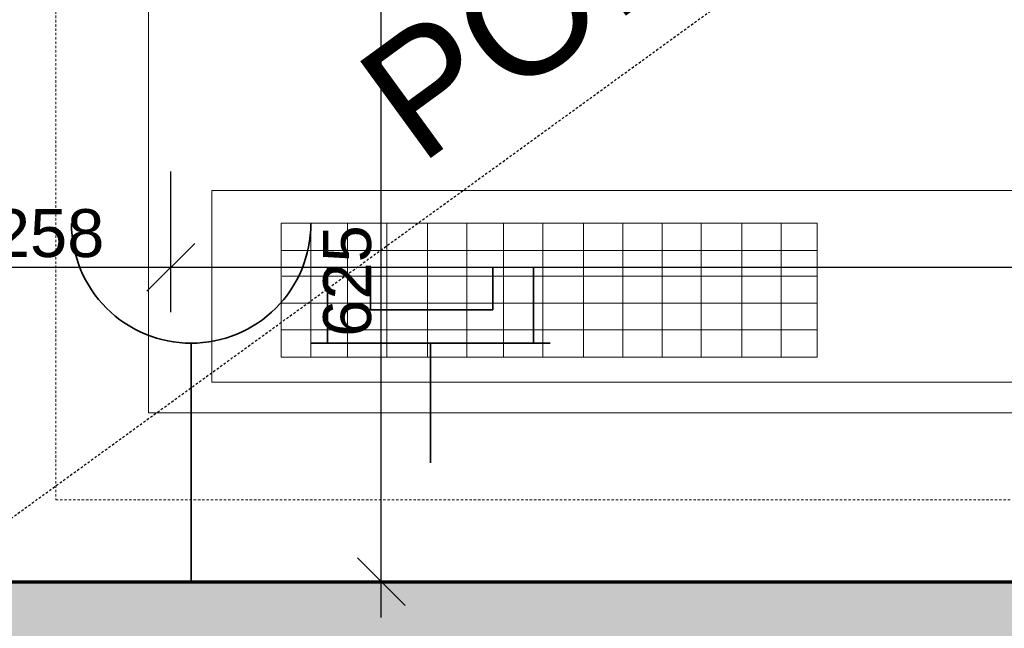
# Model space of a CAD drawing. Header units: millimetres. Extents: x -25972 to 4516, y -2839 to 20217.
# Tile 9 of 114: x -20000 to -18972, y 676 to 1311. Entities that reach past the tile are written whole.
import ezdxf

# ---------------------------------------------------------------- set-up
doc = ezdxf.new("R2010")
doc.units = ezdxf.units.MM
doc.header["$MEASUREMENT"] = 0
doc.linetypes.add('Čárkovaná M', pattern=[4.5, 2.5, -2])
for name, color, linetype in [('7._POHLED ZÁPADNÍ_1_akustické prvky', 7, 'Continuous'), ('7._POHLED ZÁPADNÍ_1_Anotace - SP', 7, 'Continuous'), ('7._POHLED ZÁPADNÍ_1_Konstrukce - nosné', 7, 'Continuous'), ('7._POHLED ZÁPADNÍ_1_Nové_Anotace - SP', 7, 'Continuous'), ('7._POHLED ZÁPADNÍ_1_TZB - elektroinstalace', 7, 'Continuous'), ('7._POHLED ZÁPADNÍ_1_TZB - VZT', 7, 'Continuous'), ('7._POHLED ZÁPADNÍ_1_TZB - ZTI', 7, 'Continuous'), ('7._POHLED ZÁPADNÍ_1_Výplně – Řezové', 7, 'Continuous')]:
    doc.layers.add(name, color=color, linetype=linetype)
doc.styles.add('GENEROVANÝ_STYL_1', font='txt')
doc.styles.add('GENEROVANÝ_STYL_2', font='txt')

msp = doc.modelspace()

# ---------------------------------------------------------------- hatches: boundary and pattern name
at = {"layer": '7._POHLED ZÁPADNÍ_1_Výplně – Řezové', "linetype": 'Continuous', "lineweight": 13}
msp.add_hatch(color=254, dxfattribs=at).paths.add_polyline_path([(-20100.3, 724.7), (-20106.9, 349.7), (-18851.9, 349.7), (-18851.9, 724.7)])

# ---------------------------------------------------------------- linework, layer by layer
at = {"layer": '7._POHLED ZÁPADNÍ_1_akustické prvky', "color": 5, "linetype": 'Continuous', "lineweight": 25}
for p, q in [((-19622.4, 724.7), (-19622.4, 1349.8)), ((-19842.2, 1006), (-19842.2, 1152.9)), ((-20100.3, 1052.9), (-19842.2, 1052.9)), ((-19842.2, 1052.9), (-16562.4, 1052.9)), ((-19575.5, 724.7), (-19722.4, 724.7)), ((-19622.4, 687.2), (-19622.4, 724.7))]:
    msp.add_line(p, q, dxfattribs=at)
at = {"layer": '7._POHLED ZÁPADNÍ_1_akustické prvky', "color": 5, "linetype": 'Continuous', "lineweight": 18}
for p, q in [((-19817.2, 1077.9), (-19867.2, 1027.9)), ((-19647.4, 749.7), (-19597.4, 699.7))]:
    msp.add_line(p, q, dxfattribs=at)
at = {"layer": '7._POHLED ZÁPADNÍ_1_Konstrukce - nosné', "color": 7, "linetype": 'Continuous', "lineweight": 50, "flags": 128}
msp.add_lwpolyline([(-18851.9, 724.7), (-20100.3, 724.7)], dxfattribs=at)
at = {"layer": '7._POHLED ZÁPADNÍ_1_Nové_Anotace - SP', "color": 1, "linetype": 'Čárkovaná M', "lineweight": 25}
msp.add_line((-20100.3, 724.7), (-16261.9, 3507.5), dxfattribs=at)
at = {"layer": '7._POHLED ZÁPADNÍ_1_TZB - elektroinstalace', "color": 92, "linetype": 'Continuous', "lineweight": 35, "true_color": 0x00d700, "flags": 128}
for points in [[(-19821, 848.6), (-19821, 723.6), (-20071, 723.6), (-20071, 2161.1), (-20071, 3473.6), (-17571, 3473.6)], [(-17821, 1098.6), (-17821, 723.6), (-18821, 723.6), (-19821, 723.6), (-19821, 848.6)], [(-19678.5, 1052.9), (-19678.5, 973.6)], [(-19633.5, 1052.9), (-19633.5, 1008.6)], [(-19506, 1052.9), (-19506, 1008.6)], [(-19463.5, 1052.9), (-19463.5, 973.6)], [(-19506, 1008.6), (-19633.5, 1008.6)], [(-19821, 848.6), (-19821, 973.6)], [(-19678.5, 973.6), (-19696, 973.6)], [(-19463.5, 973.6), (-19678.5, 973.6)], [(-19571, 973.6), (-19571, 848.6)], [(-19446, 973.6), (-19463.5, 973.6)]]:
    msp.add_lwpolyline(points, dxfattribs=at)
for points in [[(-19821, 973.6, -0.414214), (-19946, 1098.6)], [(-19696, 1098.6, -0.414214), (-19821, 973.6)]]:
    msp.add_lwpolyline(points, format="xyb", dxfattribs=at)
at = {"layer": '7._POHLED ZÁPADNÍ_1_TZB - VZT', "color": 122, "linetype": 'Continuous', "lineweight": 13, "true_color": 0x00d59f}
for p, q in [((-15915, 1132.9), (-19799.5, 1132.9)), ((-19799.5, 1132.9), (-19799.5, 932.9)), ((-19167.1, 1099.1), (-19727.1, 1099.1)), ((-19727.1, 959.1), (-19727.1, 1099.1)), ((-19696.1, 959.1), (-19696.1, 1099.1)), ((-19657.6, 959.1), (-19657.6, 1099.1)), ((-19616.6, 959.1), (-19616.6, 1099.1)), ((-19574.1, 959.1), (-19574.1, 1099.1)), ((-19533.1, 959.1), (-19533.1, 1099.1)), ((-19494.6, 959.1), (-19494.6, 1099.1)), ((-19453.6, 959.1), (-19453.6, 1099.1)), ((-19411.1, 959.1), (-19411.1, 1099.1)), ((-19370.1, 959.1), (-19370.1, 1099.1)), ((-19329.1, 959.1), (-19329.1, 1099.1)), ((-19288.1, 959.1), (-19288.1, 1099.1)), ((-19245.6, 959.1), (-19245.6, 1099.1)), ((-19204.6, 959.1), (-19204.6, 1099.1)), ((-19167.1, 959.1), (-19167.1, 1099.1)), ((-19727.3, 1070.5), (-19167.1, 1070.5)), ((-19726.1, 1043.7), (-19167.1, 1043.7)), ((-19727.3, 1015.6), (-19167.1, 1015.6)), ((-19727.3, 987.5), (-19167.1, 987.5)), ((-19167.1, 959.1), (-19727.1, 959.1)), ((-15915, 932.9), (-19799.5, 932.9))]:
    msp.add_line(p, q, dxfattribs=at)
at = {"layer": '7._POHLED ZÁPADNÍ_1_TZB - ZTI', "color": 211, "linetype": 'Čárkovaná M', "lineweight": 20, "true_color": 0xff66ff}
for p, q in [((-19962.4, 3952.6), (-19962.4, 810)), ((-19962.4, 810), (-18696.9, 810))]:
    msp.add_line(p, q, dxfattribs=at)
at = {"layer": '7._POHLED ZÁPADNÍ_1_TZB - ZTI', "color": 211, "linetype": 'Continuous', "lineweight": 20, "true_color": 0xff66ff}
for p, q in [((-19865.5, 3951), (-19865.5, 900.8)), ((-19865.5, 900.8), (-18687.3, 900.8))]:
    msp.add_line(p, q, dxfattribs=at)

# ---------------------------------------------------------------- texts
at = {"layer": '7._POHLED ZÁPADNÍ_1_akustické prvky', "color": 5, "linetype": 'Continuous', "lineweight": 18, "insert": (-20028.2, 1062.9), "char_height": 50, "width": 113.829, "attachment_point": 7, "style": 'GENEROVANÝ_STYL_2'}
msp.add_mtext('\\A1;{\\pql;\\fArial|b0|i0|c0|p38;258}', dxfattribs=at)
at = {"layer": '7._POHLED ZÁPADNÍ_1_akustické prvky', "color": 5, "linetype": 'Continuous', "lineweight": 18, "insert": (-19632.4, 980.3), "char_height": 50, "width": 113.829, "attachment_point": 7, "rotation": 90, "style": 'GENEROVANÝ_STYL_2'}
msp.add_mtext('\\A1;{\\pql;\\fArial|b0|i0|c0|p38;625}', dxfattribs=at)
at = {"layer": '7._POHLED ZÁPADNÍ_1_Anotace - SP', "color": 1, "linetype": 'Continuous', "lineweight": 25, "insert": (-19618.6, 1208.3), "char_height": 125, "attachment_point": 4, "rotation": 36.1018, "style": 'GENEROVANÝ_STYL_1'}
msp.add_mtext('\\A1;{\\pql;\\fArial|b0|i0|c238|p38;PODHLED \\fArial|b0|i0|c238|p38;+2750}', dxfattribs=at)

doc.saveas('drawing.dxf')
